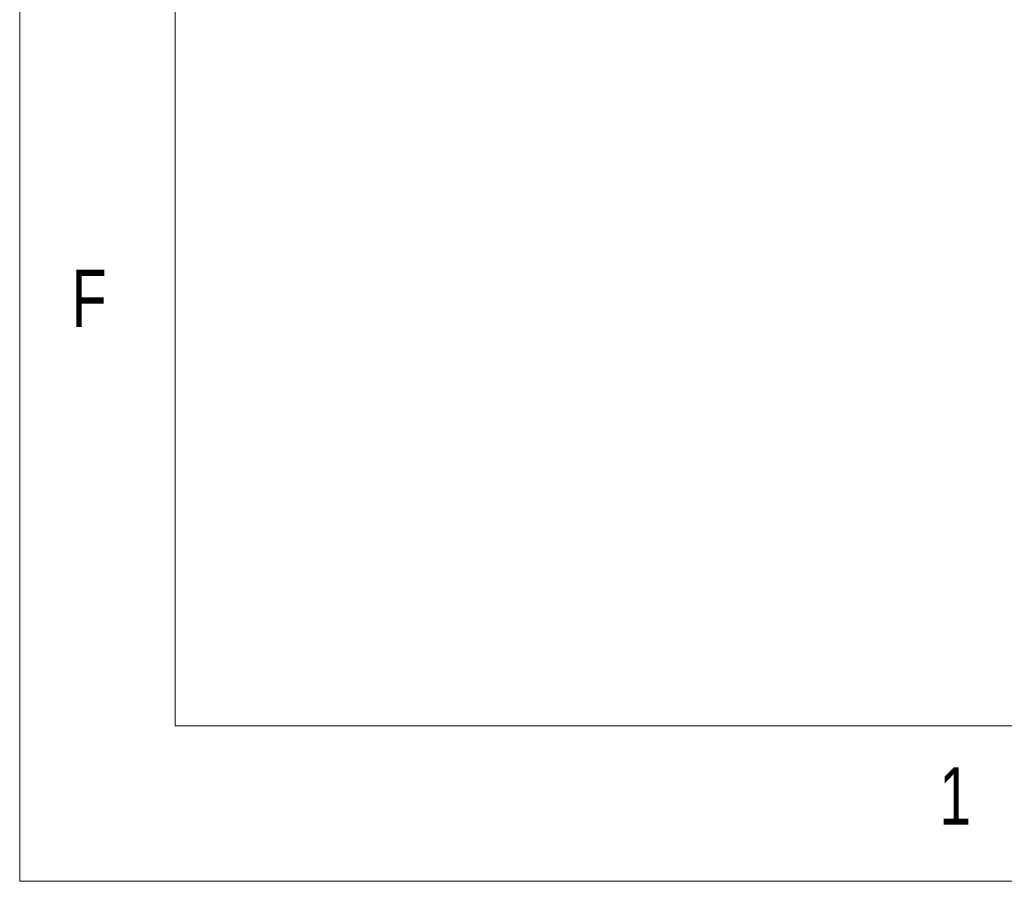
# Model space of a CAD drawing. Header units: inches. Extents: x 0.2 to 16.3, y 0.2 to 11.5.
# Tile 1 of 73: x 0.2 to 1.4, y 0.2 to 1.3. Entities that reach past the tile are written whole.
import ezdxf

# ---------------------------------------------------------------- set-up
doc = ezdxf.new("R2010")
doc.units = ezdxf.units.IN
doc.header["$MEASUREMENT"] = 0
doc.styles.add('SLDTEXTSTYLE0', font='TXT', dxfattribs={"width": 0.75})

msp = doc.modelspace()

# ---------------------------------------------------------------- linework, layer by layer
at = {"color": 7, "linetype": 'Continuous', "lineweight": 0}
for p, q in [((0.1969, 11.4961), (0.1969, 0.1969)), ((0.3937, 11.2992), (0.3937, 0.3937)), ((0.3937, 0.3937), (8.9685, 0.3937)), ((0.1969, 0.1969), (16.3386, 0.1969))]:
    msp.add_line(p, q, dxfattribs=at)

# ---------------------------------------------------------------- texts
at = {"color": 7, "linetype": 'Continuous', "lineweight": 0, "char_height": 0.0729, "attachment_point": 1, "style": 'SLDTEXTSTYLE0'}
for s, insert in [('F', (0.2625, 0.9712)), ('1', (1.3615, 0.3413))]:
    msp.add_mtext(s, dxfattribs=dict(at, insert=insert))

doc.saveas('drawing.dxf')
